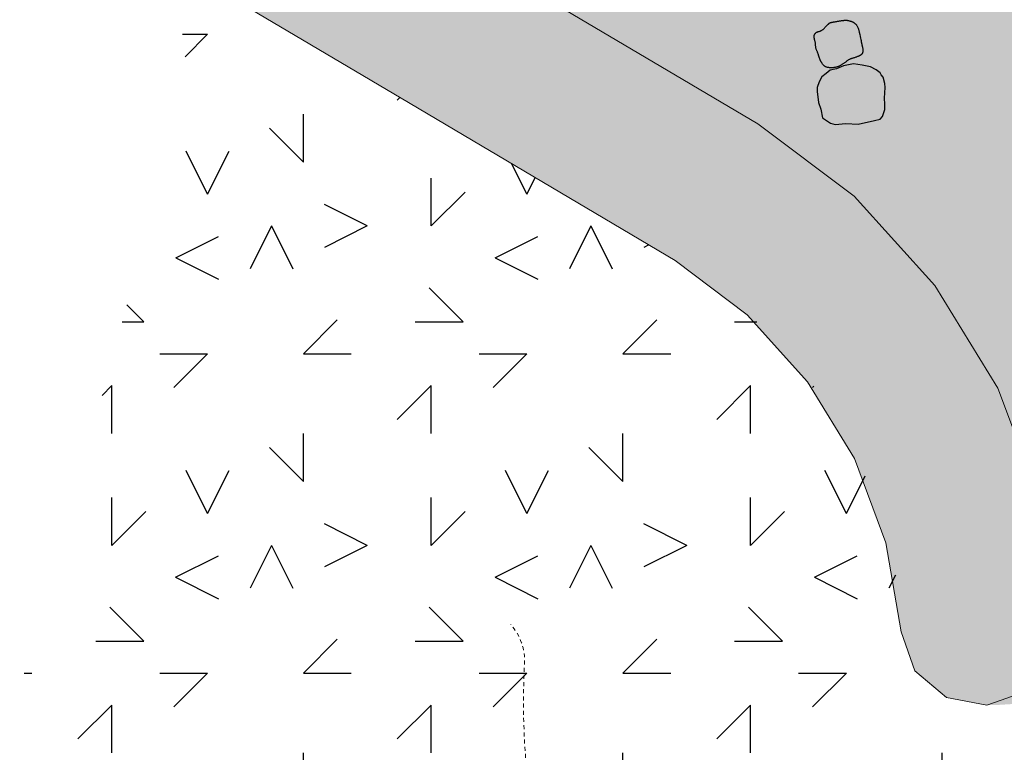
# Model space of a CAD drawing. Header units: feet. Extents: x 1609737 to 1611449, y 574802 to 575794.
# Tile 41 of 256: x 1609914 to 1609945, y 575593 to 575616. Entities that reach past the tile are written whole.
import ezdxf

# ---------------------------------------------------------------- set-up
doc = ezdxf.new("R2010")
doc.units = ezdxf.units.FT
doc.header["$MEASUREMENT"] = 0
doc.linetypes.add('HIDDEN', pattern=[0.375, 0.25, -0.125])
doc.linetypes.add('HIDDEN2', pattern=[0.1875, 0.125, -0.0625])
for name, color, linetype in [('BOULDER-ROCKS', 15, 'Continuous'), ('C-GROUTED-BLDR-FISH-HTCH', 92, 'Continuous'), ('C-HTCH', 7, 'Continuous'), ('P-FAUX ROCK-PLAN', 4, 'Continuous')]:
    doc.layers.add(name, color=color, linetype=linetype)
doc.layers.add('C-CONC-HATCH', color=7, linetype='Continuous', lineweight=20)
doc.layers.add('C-SLOPE-LINE', color=1, linetype='HIDDEN', lineweight=20)

msp = doc.modelspace()

# ---------------------------------------------------------------- hatches: boundary and pattern name
h = msp.add_hatch(color=11)
h.dxf.hatch_style = 1
h.paths.add_polyline_path([(1609938.994452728, 575613.6130480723), (1609939.033965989, 575613.27645758), (1609939.104075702, 575613.0591523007), (1609939.162072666, 575612.7940972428), (1609939.410805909, 575612.622152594), (1609939.552398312, 575612.5805911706), (1609939.893055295, 575612.6185084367), (1609940.280958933, 575612.5922182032), (1609940.793172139, 575612.7034513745), (1609940.96391225, 575612.7540657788), (1609941.0336014, 575612.8335622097), (1609941.11031731, 575613.0476993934), (1609941.112553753, 575613.2168905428), (1609941.105772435, 575613.4026834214), (1609941.127191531, 575613.741485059), (1609941.114165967, 575613.8678915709), (1609941.056095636, 575614.0685441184), (1609940.997840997, 575614.1413292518), (1609940.963803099, 575614.2036584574), (1609940.841781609, 575614.2890563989), (1609940.657704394, 575614.3866510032), (1609940.396742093, 575614.4413430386), (1609940.125880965, 575614.4814173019), (1609939.81462323, 575614.4199178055), (1609939.597613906, 575614.3243712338), (1609939.397417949, 575614.2806149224), (1609939.271154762, 575614.1816937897), (1609939.135592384, 575614.0710816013), (1609939.053943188, 575613.9153025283), (1609938.989835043, 575613.7395622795)])
at = {"layer": 'C-GROUTED-BLDR-FISH-HTCH'}
h = msp.add_hatch(color=92, dxfattribs=at)
h.dxf.hatch_style = 1
edge = h.paths.add_edge_path()
edge.add_line((1609939.362341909, 575633.9053457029), (1609947.055359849, 575629.3479740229))
edge.add_line((1609947.055359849, 575629.3479740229), (1609950.489974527, 575627.79512653))
edge.add_line((1609950.489974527, 575627.79512653), (1609954.154948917, 575626.9142882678))
edge.add_line((1609954.154948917, 575626.9142882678), (1609957.920103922, 575626.7367464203))
edge.add_line((1609957.920103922, 575626.7367464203), (1609961.651702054, 575627.2688072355))
edge.add_line((1609961.651702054, 575627.2688072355), (1609965.217197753, 575628.4915720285))
edge.add_line((1609965.217197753, 575628.4915720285), (1609966.218101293, 575629.3118613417))
edge.add_line((1609966.218101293, 575629.3118613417), (1609966.674764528, 575630.5227044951))
edge.add_line((1609966.674764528, 575630.5227044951), (1609966.464824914, 575631.7996570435))
edge.add_line((1609966.464824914, 575631.7996570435), (1609965.644535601, 575632.8005605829))
edge.add_line((1609965.644535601, 575632.8005605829), (1609964.433692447, 575633.2572238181))
edge.add_line((1609964.433692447, 575633.2572238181), (1609963.156739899, 575633.047284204))
edge.add_line((1609963.156739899, 575633.047284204), (1609960.489760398, 575632.1319300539))
edge.add_line((1609960.489760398, 575632.1319300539), (1609957.698595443, 575631.7318662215))
edge.add_line((1609957.698595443, 575631.7318662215), (1609954.881874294, 575631.8612294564))
edge.add_line((1609954.881874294, 575631.8612294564), (1609952.139129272, 575632.5154485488))
edge.add_line((1609952.139129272, 575632.5154485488), (1609949.56727866, 575633.6714058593))
edge.add_line((1609949.56727866, 575633.6714058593), (1609940.981896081, 575638.757417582))
edge.add_line((1609940.981896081, 575638.757417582), (1609931.538308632, 575644.3518329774))
edge.add_line((1609931.538308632, 575644.3518329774), (1609939.709331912, 575657.5080909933))
edge.add_line((1609939.709331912, 575657.5080909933), (1609963.954154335, 575642.2355581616))
edge.add_line((1609963.954154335, 575642.2355581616), (1609967.786191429, 575648.3529207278))
edge.add_arc((1609960.329796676, 575636.4487772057), 14.0465816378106, -34.80644741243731, 57.93821807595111, ccw=False)
edge.add_line((1609971.863233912, 575628.4309045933), (1609964.983216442, 575617.4309626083))
edge.add_line((1609964.983216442, 575617.4309626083), (1609955.011527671, 575600.6274370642))
edge.add_arc((1609944.119454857, 575607.0378065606), 12.63843689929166, 270.862077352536, 329.5216858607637, ccw=False)
edge.add_line((1609944.309606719, 575594.4008002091), (1609945.530388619, 575594.830188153))
edge.add_line((1609945.530388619, 575594.830188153), (1609946.372922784, 575595.8124399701))
edge.add_line((1609946.372922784, 575595.8124399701), (1609946.611452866, 575597.0843620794))
edge.add_line((1609946.611452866, 575597.0843620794), (1609945.970808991, 575600.7988591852))
edge.add_line((1609945.970808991, 575600.7988591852), (1609944.644598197, 575604.3271843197))
edge.add_line((1609944.644598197, 575604.3271843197), (1609942.679927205, 575607.5440121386))
edge.add_line((1609942.679927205, 575607.5440121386), (1609940.146580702, 575610.3350816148))
edge.add_line((1609940.146580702, 575610.3350816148), (1609937.134542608, 575612.6012545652))
edge.add_line((1609937.134542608, 575612.6012545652), (1609928.530914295, 575617.6980751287))
edge.add_line((1609928.530914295, 575617.6980751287), (1609927.083080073, 575618.555777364))
edge.add_line((1609927.083080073, 575618.555777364), (1609928.398233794, 575620.7758072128))
edge.add_line((1609928.398233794, 575620.7758072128), (1609926.819888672, 575626.4015840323))
edge.add_line((1609926.819888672, 575626.4015840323), (1609928.556083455, 575629.2933377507))
edge.add_line((1609928.556083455, 575629.2933377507), (1609938.183928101, 575631.9222135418))
edge.add_line((1609938.183928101, 575631.9222135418), (1609939.362341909, 575633.9053457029))
h = msp.add_hatch(color=92, dxfattribs=at)
h.dxf.hatch_style = 1
h.paths.add_polyline_path([(1609931.538308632, 575644.3518329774), (1609940.981896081, 575638.757417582), (1609949.56727866, 575633.6714058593), (1609952.139129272, 575632.5154485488), (1609954.881874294, 575631.8612294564), (1609957.698595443, 575631.7318662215), (1609960.489760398, 575632.1319300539), (1609963.156739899, 575633.047284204), (1609964.433692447, 575633.2572238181), (1609965.644535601, 575632.8005605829), (1609966.464824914, 575631.7996570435), (1609966.674764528, 575630.5227044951), (1609966.218101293, 575629.3118613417), (1609965.217197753, 575628.4915720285), (1609961.651702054, 575627.2688072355), (1609957.920103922, 575626.7367464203), (1609954.154948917, 575626.9142882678), (1609950.489974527, 575627.79512653), (1609947.055359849, 575629.3479740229), (1609938.451731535, 575634.4447945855), (1609928.989898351, 575640.0500188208)])
h.paths.add_polyline_path([(1609916.52067083, 575619.0014852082), (1609925.964258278, 575613.4070698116), (1609934.549640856, 575608.321058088), (1609936.799083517, 575606.6208638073), (1609938.69059617, 575604.5297318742), (1609940.157339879, 575602.1215550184), (1609941.147485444, 575599.481429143), (1609941.626044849, 575596.7026463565), (1609942.055432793, 575595.481864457), (1609943.03768461, 575594.6393302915), (1609944.309606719, 575594.4008002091), (1609945.530388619, 575594.830188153), (1609946.372922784, 575595.8124399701), (1609946.611452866, 575597.0843620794), (1609945.970808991, 575600.7988591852), (1609944.644598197, 575604.3271843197), (1609942.679927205, 575607.5440121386), (1609940.146580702, 575610.3350816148), (1609937.134542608, 575612.6012545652), (1609928.530914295, 575617.6980751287), (1609919.069081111, 575623.3032993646)])
at = {"layer": 'C-HTCH', "linetype": 'Continuous'}
h = msp.add_hatch(dxfattribs=at)
h.set_pattern_fill('QUARTZ 04', color=256, scale=0.5, pattern_type=2)
h.set_pattern_definition([(0, (1609982.90005229, 575595.3989610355), (10, 10), [1.5, -4, 1.5, -3]), (0, (1609986.40005229, 575596.3989610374), (10, 10), [1.5, -8.5]), (90, (1609986.90005229, 575599.3989610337), (-9.999999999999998, 10), [1.5, -2, 1.5, -5]), (90, (1609982.90005229, 575601.3989610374), (-9.999999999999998, 10), [1.5, -8.5]), (45, (1609986.90005229, 575599.3989610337), (0, 10.0000002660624), [1.5, -6.985281, 1.5, -4.156854]), (135, (1609987.90005229, 575596.3989610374), (-10.0000002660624, 0), [1.5, -5.571068, 1.5, -5.571068]), (225, (1609986.90005229, 575604.3989610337), (-1.110223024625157e-15, -10.0000002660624), [1.5, -12.642136]), (225, (1609989.900052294, 575595.3989610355), (-1.110223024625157e-15, -10.0000002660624), [1.5, -12.642136]), (26.56505119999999, (1609988.90005229, 575598.3989610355), (10.000000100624, 4.000644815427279e-09), [1.5, -20.86068]), (63.43494880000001, (1609989.900052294, 575600.3989610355), (4.000644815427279e-09, 10.000000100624), [1.5, -20.86068]), (116.5650512, (1609989.900052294, 575600.3989610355), (-4.000648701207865e-09, 10.000000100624), [1.5, -20.86068]), (153.4349488, (1609984.900052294, 575599.3989610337), (-10.000000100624, 4.000645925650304e-09), [1.5, -20.86068]), (206.5650512, (1609984.900052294, 575599.3989610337), (-10.000000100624, -4.000643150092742e-09), [1.5, -20.86068]), (243.4349488, (1609981.90005229, 575599.3989610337), (-4.000642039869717e-09, -10.000000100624), [1.5, -20.86068]), (296.5650512, (1609981.90005229, 575599.3989610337), (4.000647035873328e-09, -10.000000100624), [1.5, -20.86068]), (333.4349488, (1609988.90005229, 575598.3989610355), (10.000000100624, -4.000651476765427e-09), [1.5, -20.86068])])
h.paths.add_polyline_path([(1609971.863233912, 575628.4309045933), (1609964.983216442, 575617.4309626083), (1609955.011527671, 575600.6274370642, -0.2616904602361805), (1609944.309606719, 575594.4008002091, -0.4231591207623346), (1609941.666115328, 575596.5887230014), (1609941.66560488, 575596.5901742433, 0.2510890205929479), (1609934.584282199, 575608.2978389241), (1609918.239238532, 575617.9833994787, 0.04002768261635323), (1609918.490953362, 575617.5220641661), (1609918.686861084, 575617.1084247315), (1609918.964396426, 575616.325795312), (1609919.065766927, 575615.9150787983), (1609919.201774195, 575614.7440530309), (1609919.198354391, 575614.3476576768), (1609918.993672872, 575612.9825771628), (1609918.748758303, 575612.0556976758), (1609918.597928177, 575611.4868921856), (1609917.997144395, 575609.2362035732), (1609917.832510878, 575608.6235590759), (1609917.184739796, 575606.2298272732), (1609917.063381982, 575605.7843040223), (1609916.45647765, 575603.569862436), (1609916.367928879, 575603.2486407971), (1609916.04291112, 575602.0736177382), (1609915.797403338, 575601.1901899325), (1609915.724753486, 575600.9294464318), (1609915.10277531, 575598.7096262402), (1609915.030884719, 575598.4544763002), (1609914.11177278, 575595.2178315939), (1609914.02349967, 575594.9094211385), (1609914.238969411, 575593.3719551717), (1609914.913798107, 575591.9342540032), (1609915.245939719, 575591.490977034), (1609915.298708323, 575591.4287668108), (1609916.341455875, 575590.5019684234), (1609917.591139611, 575589.8818327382), (1609918.959880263, 575589.6119684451), (1609920.056548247, 575589.6589684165), (1609920.080660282, 575589.6626042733), (1609920.676948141, 575589.7896716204), (1609921.973415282, 575590.3412386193), (1609923.077004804, 575591.2171058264), (1609923.164797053, 575591.3509588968), (1609924.020373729, 575591.887889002), (1609924.297193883, 575591.912321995), (1609925.045338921, 575591.682698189), (1609925.550554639, 575591.0850317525), (1609925.604403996, 575590.9425205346), (1609925.906282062, 575588.877497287), (1609926.068601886, 575587.5622740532), (1609926.372864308, 575584.2832916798), (1609925.959733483, 575580.3354335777), (1609925.920745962, 575579.6973562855), (1609925.904041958, 575579.3765074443), (1609925.95391628, 575573.2838525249), (1609929.005468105, 575568.8737887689), (1609932.405093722, 575564.8473910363), (1609937.211221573, 575560.5216202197), (1609941.222709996, 575556.5469431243), (1609949.585609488, 575554.9923415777), (1609962.168890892, 575556.4234397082), (1609981.741394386, 575558.2395251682), (1609997.792979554, 575559.7742517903, 0.179360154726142), (1610015.349710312, 575566.7424986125, -0.08995130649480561), (1610019.677123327, 575580.0170474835, 0.224592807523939), (1610028.60693444, 575586.8647582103, 0.3077754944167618), (1610023.553640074, 575615.0208337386), (1610010.2094451, 575626.4798702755), (1609995.628678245, 575643.9759732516), (1609981.150477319, 575660.8180324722), (1609974.381859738, 575665.9128878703), (1609971.269704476, 575663.6930912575), (1609970.321295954, 575663.9371496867), (1609969.507209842, 575664.481490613), (1609968.996238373, 575665.1247156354), (1609968.684985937, 575665.8849473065), (1609968.736944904, 575666.2401478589), (1609969.496644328, 575671.4335855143), (1609969.610512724, 575672.2120097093), (1609969.411663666, 575673.8608487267), (1609968.814286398, 575675.127521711), (1609967.876356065, 575676.1675249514), (1609966.677904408, 575676.8921170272), (1609965.314124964, 575677.2402028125), (1609963.908032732, 575677.1772526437), (1609963.237891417, 575676.9957254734), (1609961.71792095, 575676.12387812), (1609961.347617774, 575675.7735094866), (1609959.412753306, 575673.88935808), (1609959.229661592, 575673.717069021), (1609957.47353611, 575672.1142993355), (1609957.369197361, 575672.021825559), (1609955.454068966, 575670.3760177), (1609953.799794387, 575669.0314264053), (1609963.559628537, 575662.8195019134), (1609964.914196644, 575656.8326255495), (1609958.942860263, 575655.8438948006), (1609945.684205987, 575664.2201989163), (1609944.815333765, 575662.8448660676), (1609967.786191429, 575648.3529207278, -0.4283147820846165)])

# ---------------------------------------------------------------- linework, layer by layer
at = {"layer": 'BOULDER-ROCKS'}
msp.add_lwpolyline([(1609940.288835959, 575615.5718567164), (1609940.309480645, 575615.4778683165), (1609940.326423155, 575615.3996665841), (1609940.340096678, 575615.3355144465), (1609940.350934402, 575615.2836748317), (1609940.359369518, 575615.2424106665), (1609940.365835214, 575615.2099848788), (1609940.370764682, 575615.1846603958), (1609940.374591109, 575615.1647001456), (1609940.377699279, 575615.1485447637), (1609940.380280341, 575615.1353457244), (1609940.382477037, 575615.1244322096), (1609940.384432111, 575615.1151334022), (1609940.386288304, 575615.1067784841), (1609940.38818836, 575615.0986966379), (1609940.39027502, 575615.0902170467), (1609940.392691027, 575615.0806688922), (1609940.395535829, 575615.0695400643), (1609940.398735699, 575615.0569532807), (1609940.402173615, 575615.0431899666), (1609940.405732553, 575615.0285315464), (1609940.409295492, 575615.0132594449), (1609940.412745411, 575614.9976550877), (1609940.415965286, 575614.9819998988), (1609940.418838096, 575614.9665753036), (1609940.42126148, 575614.9516129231), (1609940.423191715, 575614.9371451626), (1609940.42459974, 575614.9231546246), (1609940.425456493, 575614.9096239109), (1609940.425732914, 575614.8965356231), (1609940.425399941, 575614.8838723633), (1609940.424428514, 575614.8716167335), (1609940.422789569, 575614.8597513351), (1609940.42045947, 575614.8482657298), (1609940.417436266, 575614.8371773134), (1609940.413723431, 575614.8265104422), (1609940.409324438, 575614.8162894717), (1609940.404242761, 575614.8065387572), (1609940.398481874, 575614.7972826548), (1609940.392045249, 575614.7885455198), (1609940.38493636, 575614.7803517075), (1609940.377198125, 575614.7727238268), (1609940.369031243, 575614.765677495), (1609940.360675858, 575614.7592265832), (1609940.352372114, 575614.753384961), (1609940.344360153, 575614.7481664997), (1609940.33688012, 575614.7435850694), (1609940.330172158, 575614.7396545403), (1609940.324476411, 575614.7363887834), (1609940.319910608, 575614.7337645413), (1609940.316102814, 575614.731610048), (1609940.312558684, 575614.7297164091), (1609940.308783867, 575614.7278747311), (1609940.304284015, 575614.7258761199), (1609940.298564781, 575614.7235116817), (1609940.291131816, 575614.7205725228), (1609940.281490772, 575614.7168497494), (1609940.269298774, 575614.7122012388), (1609940.254818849, 575614.7067519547), (1609940.238465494, 575614.7006936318), (1609940.220653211, 575614.694218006), (1609940.201796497, 575614.6875168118), (1609940.182309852, 575614.6807817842), (1609940.162607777, 575614.6742046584), (1609940.143104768, 575614.6679771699), (1609940.124139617, 575614.6622268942), (1609940.105748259, 575614.6568247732), (1609940.087890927, 575614.6515775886), (1609940.070527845, 575614.6462921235), (1609940.053619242, 575614.6407751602), (1609940.037125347, 575614.6348334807), (1609940.021006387, 575614.6282738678), (1609940.005222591, 575614.6209031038), (1609939.989727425, 575614.6125822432), (1609939.974447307, 575614.6033894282), (1609939.959301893, 575614.593457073), (1609939.944210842, 575614.582917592), (1609939.929093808, 575614.5719033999), (1609939.913870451, 575614.5605469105), (1609939.898460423, 575614.5489805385), (1609939.882783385, 575614.537336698), (1609939.866786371, 575614.5257317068), (1609939.850525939, 575614.5142174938), (1609939.834086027, 575614.5028298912), (1609939.81755057, 575614.4916047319), (1609939.801003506, 575614.4805778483), (1609939.784528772, 575614.4697850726), (1609939.768210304, 575614.4592622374), (1609939.75213204, 575614.4490451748), (1609939.736334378, 575614.4391709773), (1609939.720683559, 575614.429681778), (1609939.705002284, 575614.4206209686), (1609939.689113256, 575614.4120319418), (1609939.672839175, 575614.4039580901), (1609939.656002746, 575614.3964428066), (1609939.638426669, 575614.3895294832), (1609939.619933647, 575614.3832615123), (1609939.600400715, 575614.3776765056), (1609939.579922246, 575614.3727889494), (1609939.558646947, 575614.368607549), (1609939.536723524, 575614.3651410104), (1609939.514300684, 575614.3623980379), (1609939.491527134, 575614.3603873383), (1609939.46855158, 575614.3591176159), (1609939.44552273, 575614.3585975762), (1609939.422591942, 575614.3588365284), (1609939.399921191, 575614.3598461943), (1609939.377675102, 575614.3616389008), (1609939.3560183, 575614.3642269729), (1609939.335115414, 575614.3676227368), (1609939.315131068, 575614.3718385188), (1609939.29622989, 575614.3768866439), (1609939.278576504, 575614.3827794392), (1609939.262290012, 575614.3895146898), (1609939.247307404, 575614.3970320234), (1609939.233520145, 575614.4052565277), (1609939.220819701, 575614.4141132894), (1609939.209097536, 575614.4235273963), (1609939.198245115, 575614.4334239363), (1609939.188153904, 575614.4437279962), (1609939.178715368, 575614.4543646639), (1609939.169835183, 575614.4652537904), (1609939.161475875, 575614.47629428), (1609939.153614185, 575614.4873798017), (1609939.14622685, 575614.4984040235), (1609939.139290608, 575614.509260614), (1609939.132782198, 575614.5198432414), (1609939.126678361, 575614.5300455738), (1609939.120955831, 575614.5397612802), (1609939.115584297, 575614.5489385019), (1609939.110505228, 575614.5577432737), (1609939.105653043, 575614.5663961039), (1609939.100962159, 575614.5751175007), (1609939.096366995, 575614.5841279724), (1609939.091801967, 575614.5936480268), (1609939.087201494, 575614.6038981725), (1609939.082499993, 575614.6150989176), (1609939.077651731, 575614.6273996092), (1609939.072690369, 575614.6406649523), (1609939.067669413, 575614.6546884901), (1609939.062642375, 575614.6692637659), (1609939.057662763, 575614.6841843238), (1609939.052784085, 575614.6992437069), (1609939.04805985, 575614.714235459), (1609939.043543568, 575614.728953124), (1609939.039259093, 575614.7432438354), (1609939.035111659, 575614.75716909), (1609939.030976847, 575614.7708439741), (1609939.026730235, 575614.7843835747), (1609939.022247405, 575614.797902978), (1609939.017403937, 575614.8115172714), (1609939.012075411, 575614.8253415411), (1609939.006137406, 575614.839490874), (1609938.999526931, 575614.8540771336), (1609938.992426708, 575614.8691992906), (1609938.985080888, 575614.8849530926), (1609938.977733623, 575614.9014342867), (1609938.970629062, 575614.9187386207), (1609938.964011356, 575614.9369618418), (1609938.958124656, 575614.9561996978), (1609938.953213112, 575614.976547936), (1609938.949433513, 575614.9980399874), (1609938.946593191, 575615.0204600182), (1609938.944412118, 575615.0435298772), (1609938.942610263, 575615.0669714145), (1609938.940907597, 575615.0905064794), (1609938.939024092, 575615.1138569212), (1609938.936679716, 575615.1367445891), (1609938.933594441, 575615.1588913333), (1609938.929583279, 575615.1800703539), (1609938.924841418, 575615.2002602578), (1609938.919659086, 575615.2194910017), (1609938.91432651, 575615.2377925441), (1609938.909133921, 575615.2551948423), (1609938.904371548, 575615.2717278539), (1609938.900329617, 575615.2874215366), (1609938.89729836, 575615.3023058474), (1609938.895504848, 575615.3164166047), (1609938.894923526, 575615.3298130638), (1609938.895465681, 575615.3425603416), (1609938.897042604, 575615.3547235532), (1609938.899565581, 575615.3663678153), (1609938.902945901, 575615.3775582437), (1609938.907094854, 575615.3883599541), (1609938.911923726, 575615.398838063), (1609938.917367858, 575615.4090373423), (1609938.923458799, 575615.4189211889), (1609938.930252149, 575615.4284326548), (1609938.937803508, 575615.4375147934), (1609938.946168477, 575615.4461106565), (1609938.955402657, 575615.4541632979), (1609938.965561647, 575615.4616157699), (1609938.976701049, 575615.4684111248), (1609938.988831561, 575615.4745233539), (1609939.001784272, 575615.4800502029), (1609939.015345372, 575615.4851203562), (1609939.029301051, 575615.4898624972), (1609939.043437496, 575615.4944053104), (1609939.057540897, 575615.4988774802), (1609939.071397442, 575615.5034076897), (1609939.084793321, 575615.5081246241), (1609939.097569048, 575615.5131453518), (1609939.109782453, 575615.5185404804), (1609939.121545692, 575615.524369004), (1609939.132970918, 575615.5306899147), (1609939.144170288, 575615.5375622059), (1609939.155255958, 575615.5450448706), (1609939.166340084, 575615.5531969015), (1609939.177534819, 575615.5620772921), (1609939.188920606, 575615.5717127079), (1609939.200451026, 575615.5820005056), (1609939.212047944, 575615.5928057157), (1609939.223633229, 575615.6039933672), (1609939.235128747, 575615.6154284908), (1609939.246456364, 575615.6269761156), (1609939.257537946, 575615.6385012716), (1609939.268295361, 575615.6498689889), (1609939.278672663, 575615.660963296), (1609939.288702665, 575615.6717442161), (1609939.298440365, 575615.6821907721), (1609939.307940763, 575615.6922819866), (1609939.317258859, 575615.7019968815), (1609939.326449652, 575615.71131448), (1609939.335568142, 575615.7202138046), (1609939.344669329, 575615.7286738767), (1609939.353811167, 575615.736672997), (1609939.363063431, 575615.7441865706), (1609939.372498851, 575615.7511892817), (1609939.382190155, 575615.7576558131), (1609939.392210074, 575615.7635608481), (1609939.402631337, 575615.7688790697), (1609939.413526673, 575615.7735851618), (1609939.424968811, 575615.7776538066), (1609939.437021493, 575615.7810869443), (1609939.449712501, 575615.7839955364), (1609939.463060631, 575615.7865178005), (1609939.477084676, 575615.7887919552), (1609939.491803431, 575615.790956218), (1609939.507235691, 575615.7931488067), (1609939.52340025, 575615.7955079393), (1609939.540315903, 575615.7981718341), (1609939.557967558, 575615.8012375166), (1609939.57620459, 575615.804637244), (1609939.594842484, 575615.808262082), (1609939.61369673, 575615.8120030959), (1609939.632582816, 575615.8157513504), (1609939.651316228, 575615.8193979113), (1609939.669712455, 575615.8228338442), (1609939.687586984, 575615.8259502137), (1609939.704797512, 575615.8286672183), (1609939.721370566, 575615.8310215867), (1609939.737374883, 575615.8330791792), (1609939.752879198, 575615.8349058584), (1609939.767952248, 575615.8365674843), (1609939.782662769, 575615.8381299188), (1609939.797079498, 575615.8396590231), (1609939.81127117, 575615.8412206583), (1609939.825312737, 575615.842847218), (1609939.839304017, 575615.8444372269), (1609939.853351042, 575615.8458557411), (1609939.867559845, 575615.8469678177), (1609939.88203646, 575615.8476385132), (1609939.896886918, 575615.8477328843), (1609939.912217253, 575615.8471159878), (1609939.928133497, 575615.8456528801), (1609939.94467842, 575615.8432598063), (1609939.961641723, 575615.8400577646), (1609939.978749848, 575615.836218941), (1609939.995729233, 575615.831915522), (1609940.012306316, 575615.8273196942), (1609940.028207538, 575615.8226036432), (1609940.043159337, 575615.817939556), (1609940.056888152, 575615.8134996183), (1609940.069208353, 575615.8094006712), (1609940.08028603, 575615.8055381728), (1609940.090375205, 575615.801752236), (1609940.099729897, 575615.7978829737), (1609940.108604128, 575615.7937704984), (1609940.117251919, 575615.7892549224), (1609940.12592729, 575615.784176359), (1609940.134884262, 575615.7783749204), (1609940.144307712, 575615.7717370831), (1609940.154105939, 575615.764334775), (1609940.164118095, 575615.7562862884), (1609940.174183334, 575615.7477099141), (1609940.184140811, 575615.7387239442), (1609940.193829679, 575615.72944667), (1609940.203089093, 575615.7199963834), (1609940.211758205, 575615.7104913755), (1609940.219768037, 575615.700885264), (1609940.22741707, 575615.6904729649), (1609940.235095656, 575615.6783847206), (1609940.243194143, 575615.6637507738), (1609940.252102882, 575615.645701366), (1609940.262212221, 575615.6233667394), (1609940.27391251, 575615.5958771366), (1609940.2875941, 575615.5623627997)], dxfattribs=at)
at = {"layer": 'C-CONC-HATCH'}
msp.add_polyline3d([(1609945.970808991, 575600.7988591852, 776.749038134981), (1609944.644598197, 575604.3271843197, 776.8980762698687), (1609942.679927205, 575607.5440121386, 777.0471144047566), (1609940.146580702, 575610.3350816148, 777.1961525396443), (1609937.134542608, 575612.6012545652, 777.3451906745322), (1609937.134542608, 575612.6012545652, 777.3451906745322), (1609928.530914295, 575617.6980751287, 777.7400000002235), (1609919.069081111, 575623.3032993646, 777.7400000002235), (1609916.52067083, 575619.0014852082, 777.7400000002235), (1609925.964258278, 575613.4070698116, 777.7400000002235), (1609934.549640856, 575608.321058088, 777.2679365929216), (1609936.799083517, 575606.6208638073, 777.1343492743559), (1609938.69059617, 575604.5297318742, 777.0007619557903), (1609940.157339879, 575602.1215550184, 776.8671746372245), (1609941.147485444, 575599.481429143, 776.7335873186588), (1609941.626044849, 575596.7026463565, 776.6000000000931), (1609941.626044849, 575596.7026463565, 776.6000000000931), (1609942.055432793, 575595.481864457, 776.6000000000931), (1609943.03768461, 575594.6393302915, 776.6000000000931), (1609944.309606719, 575594.4008002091, 776.6000000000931), (1609945.530388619, 575594.830188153, 776.6000000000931)], dxfattribs=at)
at = {"layer": 'C-SLOPE-LINE', "linetype": 'HIDDEN2', "elevation": 768.6057599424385, "flags": 128}
msp.add_lwpolyline([(1609968.424384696, 575662.3915152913), (1609983.182126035, 575652.0331017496, -0.256875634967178), (1609987.821817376, 575619.6419340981, -0.1546126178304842), (1609980.432628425, 575608.5408380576, 0.3091419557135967), (1609972.491482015, 575593.1500572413, -0.2269152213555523), (1609954.008223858, 575573.3300109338, -0.1512370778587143), (1609941.419597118, 575574.3059797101, -0.2807693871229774), (1609929.826911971, 575595.6988535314, 0.2039315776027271), (1609929.398935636, 575596.9235197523)], format="xyb", dxfattribs=at)
at = {"layer": 'P-FAUX ROCK-PLAN', "elevation": 729.0945768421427, "flags": 128}
msp.add_lwpolyline([(1609938.994452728, 575613.6130480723), (1609939.033965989, 575613.27645758), (1609939.104075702, 575613.0591523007), (1609939.162072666, 575612.7940972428), (1609939.410805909, 575612.622152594), (1609939.552398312, 575612.5805911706), (1609939.893055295, 575612.6185084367), (1609940.280958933, 575612.5922182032), (1609940.280958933, 575612.5922182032), (1609940.793172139, 575612.7034513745), (1609940.96391225, 575612.7540657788), (1609941.0336014, 575612.8335622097), (1609941.11031731, 575613.0476993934), (1609941.112553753, 575613.2168905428), (1609941.105772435, 575613.4026834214), (1609941.127191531, 575613.741485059), (1609941.114165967, 575613.8678915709), (1609941.056095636, 575614.0685441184), (1609940.997840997, 575614.1413292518), (1609940.963803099, 575614.2036584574), (1609940.841781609, 575614.2890563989), (1609940.657704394, 575614.3866510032), (1609940.396742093, 575614.4413430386), (1609940.125880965, 575614.4814173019), (1609939.81462323, 575614.4199178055), (1609939.597613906, 575614.3243712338), (1609939.397417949, 575614.2806149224), (1609939.271154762, 575614.1816937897), (1609939.135592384, 575614.0710816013), (1609939.053943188, 575613.9153025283), (1609938.989835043, 575613.7395622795)], close=True, dxfattribs=at)

doc.saveas('drawing.dxf')
